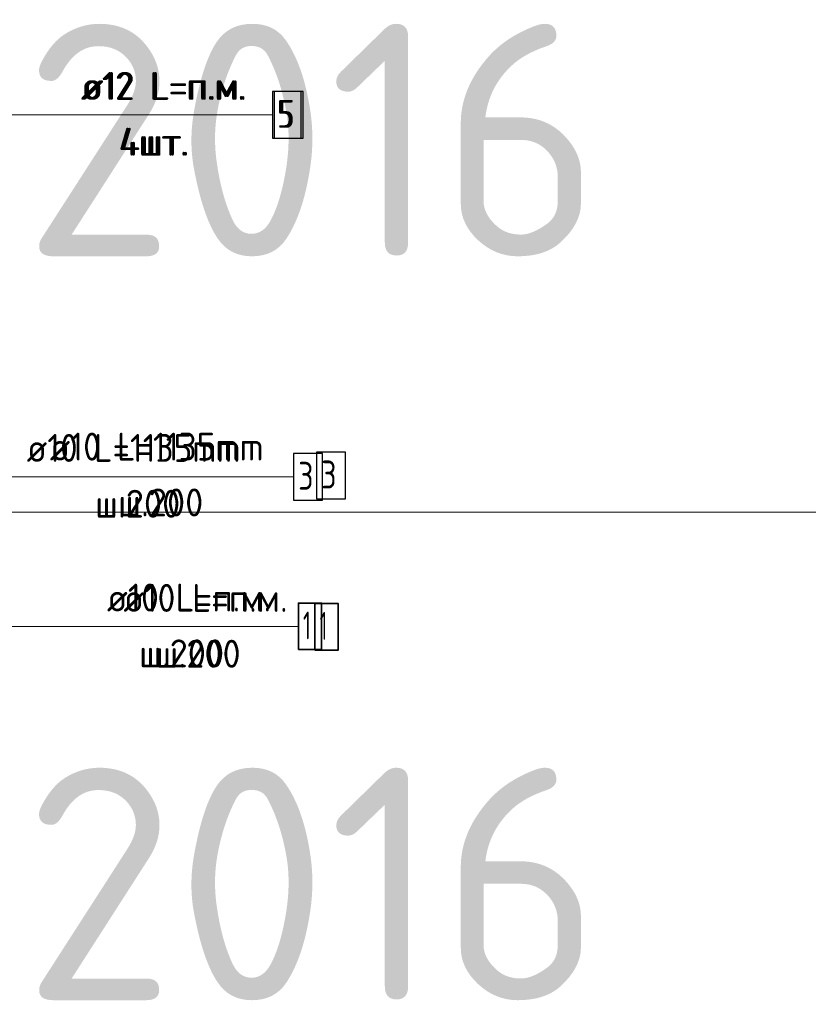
# Model space of a CAD drawing. Header units: metres. Extents: x -38 to 102, y -15 to 21.
# Tile 204 of 229: x 74.776 to 75.624, y 7.647 to 8.706. Entities that reach past the tile are written whole.
import ezdxf

# ---------------------------------------------------------------- set-up
doc = ezdxf.new("R2010")
doc.units = ezdxf.units.M
for name, color, linetype, lineweight in [('XR$3$Арм. стержнями нижней зоны', 180, 'Continuous', 35), ('XR$3$Арм.стержн. Арматура края', 96, 'Continuous', 35), ('XR$3$Арм.стержн. Доп. арматура', 180, 'Continuous', 35), ('XR$4$Арм. стержнями нижней зоны', 180, 'Continuous', 35), ('XR$4$Арм.стержн. Арматура края', 96, 'Continuous', 35), ('XR$4$Арм.стержн. Доп. арматура', 180, 'Continuous', 35), ('XR$5$Текст_ примечание', 7, 'Continuous', 13), ('XR$6$Арм. стержнями нижней зоны', 180, 'Continuous', 35), ('XR$6$Арм.стержн. Арматура края', 96, 'Continuous', 35), ('XR$6$Арм.стержн. Доп. арматура', 180, 'Continuous', 35)]:
    doc.layers.add(name, color=color, linetype=linetype, lineweight=lineweight)
doc.styles.add('ISOCPEUR', font='txt')

msp = doc.modelspace()

# ---------------------------------------------------------------- linework, layer by layer
at = {"color": 7, "linetype": 'Continuous', "lineweight": 13, "transparency": 33554687}
for p, q in [((74.0374, 8.6036), (75.0477, 8.6036)), ((74.0374, 8.6036), (75.0477, 8.6036)), ((74.0374, 8.6036), (75.0477, 8.6036)), ((74.5174, 8.0534), (75.0757, 8.0534)), ((74.5174, 8.0534), (75.0757, 8.0534)), ((74.5174, 8.0534), (75.0757, 8.0534))]:
    msp.add_line(p, q, dxfattribs=at)
msp.add_lwpolyline([(75.0692, 8.2143), (74.6603, 8.2143), (74.4884, 8.2143)], dxfattribs=at)
msp.add_lwpolyline([(75.0692, 8.2143), (74.6603, 8.2143), (74.4884, 8.2143)], dxfattribs=at)
msp.add_lwpolyline([(75.0692, 8.2143), (74.6603, 8.2143), (74.4884, 8.2143)], dxfattribs=at)
at = {"layer": 'XR$3$Арм. стержнями нижней зоны', "color": 7, "linetype": 'Continuous', "lineweight": 35, "transparency": 33554687}
msp.add_lwpolyline([(75.0935, 8.028), (75.1185, 8.028), (75.1185, 8.078), (75.0935, 8.078), (75.0935, 8.028)], dxfattribs=at)
at = {"layer": 'XR$3$Арм.стержн. Арматура края', "color": 7, "linetype": 'Continuous', "lineweight": 25, "transparency": 33554687}
msp.add_lwpolyline([(75.0953, 8.1907), (75.1263, 8.1907), (75.1263, 8.2407), (75.0953, 8.2407), (75.0953, 8.1907)], dxfattribs=at)
at = {"layer": 'XR$3$Арм.стержн. Доп. арматура', "color": 7, "linetype": 'Continuous', "lineweight": 25, "transparency": 33554687}
msp.add_lwpolyline([(75.0497, 8.5786), (75.0807, 8.5786), (75.0807, 8.6286), (75.0497, 8.6286), (75.0497, 8.5786)], dxfattribs=at)
at = {"layer": 'XR$4$Арм. стержнями нижней зоны', "color": 7, "linetype": 'Continuous', "lineweight": 13, "transparency": 33554687}
msp.add_line((75.0757, 8.0534), (74.8497, 8.0534), dxfattribs=at)
at = {"layer": 'XR$4$Арм. стержнями нижней зоны', "color": 7, "linetype": 'Continuous', "lineweight": 35, "transparency": 33554687}
msp.add_lwpolyline([(75.0757, 8.0284), (75.1007, 8.0284), (75.1007, 8.0784), (75.0757, 8.0784), (75.0757, 8.0284)], dxfattribs=at)
at = {"layer": 'XR$4$Арм.стержн. Арматура края', "color": 7, "linetype": 'Continuous', "lineweight": 13, "transparency": 33554687}
msp.add_line((75.0705, 8.2143), (74.7605, 8.2143), dxfattribs=at)
at = {"layer": 'XR$4$Арм.стержн. Арматура края', "color": 7, "linetype": 'Continuous', "lineweight": 25, "transparency": 33554687}
msp.add_lwpolyline([(75.0705, 8.1893), (75.1015, 8.1893), (75.1015, 8.2393), (75.0705, 8.2393), (75.0705, 8.1893)], dxfattribs=at)
at = {"layer": 'XR$4$Арм.стержн. Доп. арматура', "color": 7, "linetype": 'Continuous', "lineweight": 13, "transparency": 33554687}
msp.add_line((74.8217, 8.6036), (75.0477, 8.6036), dxfattribs=at)
at = {"layer": 'XR$4$Арм.стержн. Доп. арматура', "color": 7, "linetype": 'Continuous', "lineweight": 25, "transparency": 33554687}
msp.add_lwpolyline([(75.0477, 8.5786), (75.0787, 8.5786), (75.0787, 8.6286), (75.0477, 8.6286), (75.0477, 8.5786)], dxfattribs=at)
at = {"layer": 'XR$5$Текст_ примечание', "color": 7, "linetype": 'Continuous', "lineweight": 13, "transparency": 33554687}
msp.add_line((88.9757, 8.1764), (70.4757, 8.1764), dxfattribs=at)
at = {"layer": 'XR$6$Арм. стержнями нижней зоны', "color": 7, "linetype": 'Continuous', "lineweight": 13, "transparency": 33554687}
msp.add_line((75.0757, 8.0534), (74.8497, 8.0534), dxfattribs=at)
at = {"layer": 'XR$6$Арм. стержнями нижней зоны', "color": 7, "linetype": 'Continuous', "lineweight": 35, "transparency": 33554687}
msp.add_lwpolyline([(75.0757, 8.0284), (75.1007, 8.0284), (75.1007, 8.0784), (75.0757, 8.0784), (75.0757, 8.0284)], dxfattribs=at)
at = {"layer": 'XR$6$Арм.стержн. Арматура края', "color": 7, "linetype": 'Continuous', "lineweight": 13, "transparency": 33554687}
msp.add_line((75.0705, 8.2143), (74.7605, 8.2143), dxfattribs=at)
at = {"layer": 'XR$6$Арм.стержн. Арматура края', "color": 7, "linetype": 'Continuous', "lineweight": 25, "transparency": 33554687}
msp.add_lwpolyline([(75.0705, 8.1893), (75.1015, 8.1893), (75.1015, 8.2393), (75.0705, 8.2393), (75.0705, 8.1893)], dxfattribs=at)
at = {"layer": 'XR$6$Арм.стержн. Доп. арматура', "color": 7, "linetype": 'Continuous', "lineweight": 13, "transparency": 33554687}
msp.add_line((74.8217, 8.6036), (75.0477, 8.6036), dxfattribs=at)
at = {"layer": 'XR$6$Арм.стержн. Доп. арматура', "color": 7, "linetype": 'Continuous', "lineweight": 25, "transparency": 33554687}
msp.add_lwpolyline([(75.0477, 8.5786), (75.0787, 8.5786), (75.0787, 8.6286), (75.0477, 8.6286), (75.0477, 8.5786)], dxfattribs=at)

# ---------------------------------------------------------------- texts
at = {"layer": 'XR$3$Арм. стержнями нижней зоны', "color": 7, "linetype": 'Continuous', "lineweight": 25, "transparency": 33554687, "char_height": 0.03, "attachment_point": 7, "style": 'ISOCPEUR'}
for s, insert, width in [('\\W0.94;ø10 L=п.м.', (74.8875, 8.069), 0.199983), ('\\W0.56;1', (75.0985, 8.039), 0.023333), ('\\W0.95;ш.200 ', (74.922, 8.009), 0.1312)]:
    msp.add_mtext(s, dxfattribs=dict(at, insert=insert, width=width))
at = {"layer": 'XR$3$Арм.стержн. Арматура края', "color": 7, "linetype": 'Continuous', "lineweight": 25, "transparency": 33554687, "char_height": 0.03, "attachment_point": 7, "style": 'ISOCPEUR'}
for s, insert, width in [('\\W0.92;ø10 L=1135mm ', (74.8083, 8.2317), 0.280669), ('\\W0.78;3', (75.1003, 8.2017), 0.032641), ('\\W0.95;ш.200 ', (74.8818, 8.1717), 0.1312)]:
    msp.add_mtext(s, dxfattribs=dict(at, insert=insert, width=width))
at = {"layer": 'XR$3$Арм.стержн. Доп. арматура', "color": 7, "linetype": 'Continuous', "lineweight": 25, "transparency": 33554687, "char_height": 0.03, "attachment_point": 7, "style": 'ISOCPEUR'}
for s, insert, width in [('\\W0.94;ø12 L=п.м.', (74.8437, 8.6196), 0.199983), ('\\W0.78;5', (75.0547, 8.5896), 0.032641), ('\\W0.95;4шт. ', (74.8842, 8.5596), 0.119158)]:
    msp.add_mtext(s, dxfattribs=dict(at, insert=insert, width=width))
at = {"layer": 'XR$4$Арм. стержнями нижней зоны', "color": 7, "linetype": 'Continuous', "lineweight": 25, "transparency": 33554687, "char_height": 0.03, "attachment_point": 7, "style": 'ISOCPEUR'}
for s, insert, width in [('\\W0.94;ø10 L=п.м.', (74.8697, 8.0694), 0.199983), ('\\W0.56;1', (75.0807, 8.0394), 0.023333), ('\\W0.95;ш.200 ', (74.9042, 8.0094), 0.1312)]:
    msp.add_mtext(s, dxfattribs=dict(at, insert=insert, width=width))
at = {"layer": 'XR$4$Арм.стержн. Арматура края', "color": 7, "linetype": 'Continuous', "lineweight": 25, "transparency": 33554687, "char_height": 0.03, "attachment_point": 7, "style": 'ISOCPEUR'}
for s, insert, width in [('\\W0.92;ø10 L=1135mm ', (74.7835, 8.2303), 0.280669), ('\\W0.78;3', (75.0755, 8.2003), 0.032641), ('\\W0.95;ш.200 ', (74.857, 8.1703), 0.1312)]:
    msp.add_mtext(s, dxfattribs=dict(at, insert=insert, width=width))
at = {"layer": 'XR$4$Арм.стержн. Доп. арматура', "color": 7, "linetype": 'Continuous', "lineweight": 25, "transparency": 33554687, "char_height": 0.03, "attachment_point": 7, "style": 'ISOCPEUR'}
for s, insert, width in [('\\W0.94;ø12 L=п.м.', (74.8417, 8.6196), 0.199983), ('\\W0.78;5', (75.0527, 8.5896), 0.032641), ('\\W0.95;4шт. ', (74.8822, 8.5596), 0.119158)]:
    msp.add_mtext(s, dxfattribs=dict(at, insert=insert, width=width))
at = {"layer": 'XR$5$Текст_ примечание', "color": 7, "linetype": 'Continuous', "lineweight": 35, "transparency": 33554687, "char_height": 0.25, "width": 2.743715, "attachment_point": 7, "style": 'ISOCPEUR'}
for insert in [(72.9066, 8.4514), (72.9066, 7.6514)]:
    msp.add_mtext('\\W0.96;ГОСТ 34028-2016', dxfattribs=dict(at, insert=insert))
at = {"layer": 'XR$6$Арм. стержнями нижней зоны', "color": 7, "linetype": 'Continuous', "lineweight": 25, "transparency": 33554687, "char_height": 0.03, "attachment_point": 7, "style": 'ISOCPEUR'}
for s, insert, width in [('\\W0.94;ø10 L=п.м.', (74.8697, 8.0694), 0.199983), ('\\W0.56;1', (75.0807, 8.0394), 0.023333), ('\\W0.95;ш.200 ', (74.9042, 8.0094), 0.1312)]:
    msp.add_mtext(s, dxfattribs=dict(at, insert=insert, width=width))
at = {"layer": 'XR$6$Арм.стержн. Арматура края', "color": 7, "linetype": 'Continuous', "lineweight": 25, "transparency": 33554687, "char_height": 0.03, "attachment_point": 7, "style": 'ISOCPEUR'}
for s, insert, width in [('\\W0.92;ø10 L=1135mm ', (74.7835, 8.2303), 0.280669), ('\\W0.78;3', (75.0755, 8.2003), 0.032641), ('\\W0.95;ш.200 ', (74.857, 8.1703), 0.1312)]:
    msp.add_mtext(s, dxfattribs=dict(at, insert=insert, width=width))
at = {"layer": 'XR$6$Арм.стержн. Доп. арматура', "color": 7, "linetype": 'Continuous', "lineweight": 25, "transparency": 33554687, "char_height": 0.03, "attachment_point": 7, "style": 'ISOCPEUR'}
for s, insert, width in [('\\W0.94;ø12 L=п.м.', (74.8417, 8.6196), 0.199983), ('\\W0.78;5', (75.0527, 8.5896), 0.032641), ('\\W0.95;4шт. ', (74.8822, 8.5596), 0.119158)]:
    msp.add_mtext(s, dxfattribs=dict(at, insert=insert, width=width))

doc.saveas('drawing.dxf')
